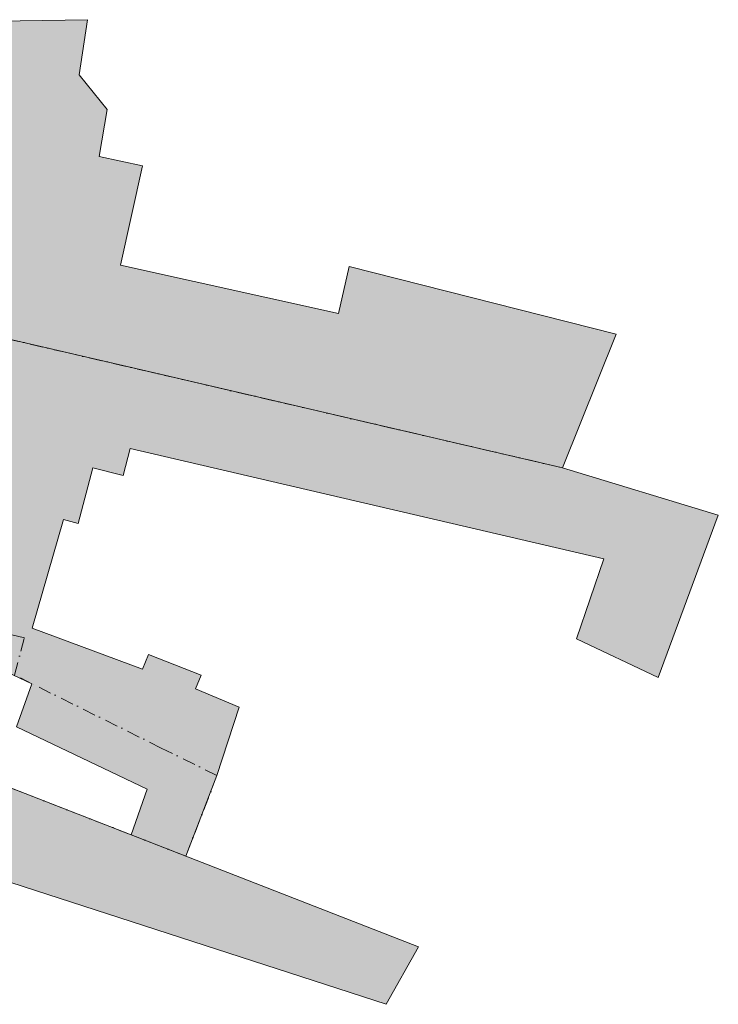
# Model space of a CAD drawing. Header units: millimetres. Extents: x 1001806 to 1216649, y -881308 to -714934.
# Tile 14 of 15: x 1169277 to 1216649, y -853918 to -787148. Entities that reach past the tile are written whole.
import ezdxf

# ---------------------------------------------------------------- set-up
doc = ezdxf.new("R2010")
doc.units = ezdxf.units.MM
doc.header["$MEASUREMENT"] = 0
doc.linetypes.add('ČÁRA ČERCHOVANÁ 3', pattern=[1675.694406, 881.944418, -440.972209, 0, -352.777779])
doc.layers.add('2 - ČÁRA HLAVNÍ.2D', color=7, linetype='Continuous')

msp = doc.modelspace()

# ---------------------------------------------------------------- hatches: boundary and pattern name
at = {"layer": '2 - ČÁRA HLAVNÍ.2D', "linetype": 'Continuous', "lineweight": 0}
for points in [[(1166229.275, -787268.277), (1173879.262, -787148.332), (1173309.173, -790878.252), (1175199.356, -793228.105), (1174669.131, -796418.274), (1177609.181, -797068.091), (1176109.17, -803788.155), (1190899.378, -807078.16), (1191619.398, -803878.113), (1209729.245, -808478.335), (1206089.284, -817538.374), (1172469.209, -809728.227), (1162879.298, -807498.319), (1165729.389, -790198.096)], [(1155799.4, -834868.23), (1158399.373, -826278.091), (1162879.298, -807498.319), (1178119.298, -811038.091), (1206089.284, -817538.374), (1216649.334, -820738.069), (1212579.337, -831748.263), (1207039.314, -829128.182), (1208889.281, -823698.227), (1176769.217, -816238.388), (1176289.087, -818068.246), (1174229.217, -817528.144), (1173239.323, -821308.157), (1172249.075, -821048.16), (1170129.234, -828408.163), (1177609.181, -831188.052), (1178009.231, -830198.157), (1181589.22, -831588.102), (1181189.17, -832518.377), (1184169.084, -833768.269), (1182649.317, -838408.355), (1180549.231, -843868.296), (1176829.189, -842418.38), (1177909.395, -839338.277), (1169069.137, -835098.241), (1170109.125, -832178.299), (1167459.412, -830948.163), (1165159.3, -837878.13)], [(1150149.312, -847708.282), (1154969.314, -834598.355), (1165159.3, -837878.13), (1169639.225, -839618.382), (1196329.334, -850018.271), (1194129.412, -853918.23), (1167809.367, -845378.185), (1167189.184, -846908.182), (1165409.42, -846218.149), (1164629.075, -848348.221), (1165289.123, -848618.096), (1165959.4, -850178.08), (1164769.128, -853128.36)]]:
    msp.add_hatch(color=0, dxfattribs=at).paths.add_polyline_path(points)

# ---------------------------------------------------------------- linework, layer by layer
at = {"layer": '2 - ČÁRA HLAVNÍ.2D', "color": 0, "linetype": 'Continuous', "lineweight": 15, "flags": 128}
for points in [[(1166229.275, -787268.277), (1173879.262, -787148.332), (1173309.173, -790878.252), (1175199.356, -793228.105), (1174669.131, -796418.274), (1177609.181, -797068.091), (1176109.17, -803788.155), (1190899.378, -807078.16), (1191619.398, -803878.113), (1209729.245, -808478.335), (1206089.284, -817538.374), (1172469.209, -809728.227), (1162879.298, -807498.319), (1165729.389, -790198.096)], [(1150149.312, -847708.282), (1154969.314, -834598.355), (1165159.3, -837878.13), (1169639.225, -839618.382), (1196329.334, -850018.271), (1194129.412, -853918.23), (1167809.367, -845378.185), (1167189.184, -846908.182), (1165409.42, -846218.149), (1164629.075, -848348.221), (1165289.123, -848618.096), (1165959.4, -850178.08), (1164769.128, -853128.36)]]:
    msp.add_lwpolyline(points, close=True, dxfattribs=at)
msp.add_lwpolyline([(1162879.298, -807498.319), (1178119.298, -811038.091), (1206089.284, -817538.374), (1216649.334, -820738.069), (1212579.337, -831748.263), (1207039.314, -829128.182), (1208889.281, -823698.227), (1176769.217, -816238.388), (1176289.087, -818068.246), (1174229.217, -817528.144), (1173239.323, -821308.157), (1172249.075, -821048.16), (1170129.234, -828408.163), (1177609.181, -831188.052), (1178009.231, -830198.157), (1181589.22, -831588.102), (1181189.17, -832518.377), (1184169.084, -833768.269), (1182649.317, -838408.355), (1180549.231, -843868.296), (1176829.189, -842418.38), (1177909.395, -839338.277), (1169069.137, -835098.241), (1170109.125, -832178.299), (1167459.412, -830948.163)], dxfattribs=at)
at = {"layer": '2 - ČÁRA HLAVNÍ.2D', "color": 0, "linetype": 'ČÁRA ČERCHOVANÁ 3', "lineweight": 15}
for points in [[(1206089.284, -817538.374), (1178119.298, -811038.091), (1172469.209, -809728.227), (1162879.298, -807498.319)], [(1180549.231, -843868.296), (1182649.317, -838408.355), (1178879.181, -836538.28), (1170109.125, -832178.299), (1168929.084, -831588.102), (1169599.362, -829068.21), (1158399.373, -826278.091)], [(1180549.231, -843868.296), (1176829.189, -842418.38), (1169639.225, -839618.382), (1167859.109, -838928.349), (1165159.3, -837878.13), (1155799.4, -834868.23)]]:
    msp.add_lwpolyline(points, dxfattribs=at)

doc.saveas('drawing.dxf')
